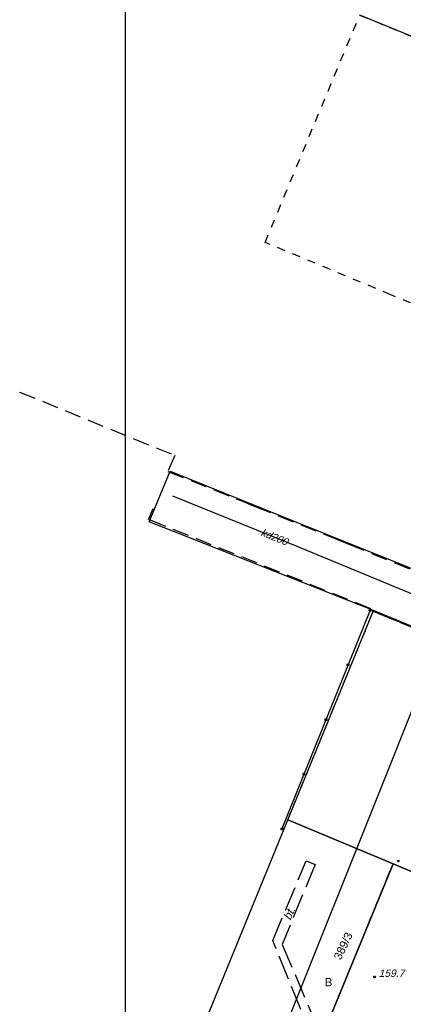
# Model space of a CAD drawing. Header units: inches. Extents: x -32878 to 1350, y -30866 to -1619.
# Tile 4 of 32: x -32824 to -28135, y -19821 to -7800. Entities that reach past the tile are written whole.
import ezdxf

# ---------------------------------------------------------------- set-up
doc = ezdxf.new("R2010")
doc.units = ezdxf.units.IN
doc.header["$MEASUREMENT"] = 0
for name, pattern in [('4001', [0]), ('4002', [2, 1, -1]), ('4003', [3, 2, -1]), ('4004', [4, 3, -1])]:
    doc.linetypes.add(name, pattern=pattern)
doc.layers.add('area', color=6, linetype='Continuous', plot=False)
for name, color, linetype in [('DROGI', 135, 'Continuous'), ('DZIALKI', 7, 'Continuous'), ('ODGIK_1', 7, 'Continuous'), ('OGRODZENIA', 9, 'Continuous'), ('RZEZBA', 8, 'Continuous'), ('RZEŹBA', 8, 'Continuous'), ('SYSTEM', 250, 'Continuous'), ('UZ_KANALIZACJA', 14, 'Continuous'), ('UZYTKI', 7, 'Continuous')]:
    doc.layers.add(name, color=color, linetype=linetype)
doc.styles.get("Standard").update_dxf_attribs({"font": 'arial.ttf'})

# ---------------------------------------------------------------- blocks, each defined once
blk = doc.blocks.new('1001')
at = {"layer": 'SYSTEM', "color": 250, "linetype": 'Continuous'}
blk.add_line((0, 0), (0, 0), dxfattribs=at)
blk = doc.blocks.new('1812')
at = {"layer": 'RZEŹBA', "color": 8, "linetype": 'Continuous'}
blk.add_circle((0, 0), 0.2, dxfattribs=at)
blk = doc.blocks.new('1281')
at = {"layer": 'OGRODZENIA', "color": 184, "linetype": 'Continuous'}
for radius in [0.24, 0.16, 0.08]:
    blk.add_circle((0, 0), radius, dxfattribs=at)
blk = doc.blocks.new('nxsd')
at = {"layer": 'DROGI', "color": 8, "linetype": '4003'}
for p, q in [((-90.27, 82.07), (-71.32, 74.33)), ((-71.32, 74.33), (-72.15, 72.38)), ((-72.15, 72.38), (-63.38, 68.87)), ((-63.38, 68.87), (-63.04, 68.73)), ((-63.04, 68.73), (-61.81, 68.23)), ((-74.51, 66.51), (-73.96, 67.87)), ((-61.81, 68.23), (-61.48, 68.1)), ((-61.48, 68.1), (-51.61, 64.13)), ((-47.36, 55.61), (-74.51, 66.51)), ((-51.61, 64.13), (-51.27, 63.99)), ((-51.27, 63.99), (-50.05, 63.5)), ((-50.05, 63.5), (-41.04, 59.85)), ((-47.44, 55.42), (-47.36, 55.61)), ((-19.59, 44.07), (-47.44, 55.42))]:
    blk.add_line(p, q, dxfattribs=at)
at = {"layer": 'DROGI', "color": 8, "linetype": '4004'}
blk.add_polyline3d([(-52.95, 2.36, 0), (-54.42, 2.98, 159.78), (-59.33, 15.12, 0), (-55.25, 24.82, 0), (-54.16, 24.37, 159.8), (-58.19, 14.62, 159.74), (-52.95, 2.36, 0)], dxfattribs=at)
at = {"layer": 'DZIALKI', "color": 7, "linetype": '4001'}
for p, q in [((-17.96, 115.44), (-48.71, 128.1)), ((-74.43, 66.23), (-71.88, 72.39)), ((-71.88, 72.39), (-56.45, 66.19)), ((-47.03, 55.38), (-74.43, 66.23)), ((-56.45, 66.19), (-41.02, 59.98)), ((-57.5, 29.83), (-47.03, 55.38)), ((-47.03, 55.38), (-19.37, 43.95)), ((-19.37, 43.95), (-47.03, 55.38)), ((-72.48, -6.67), (-57.5, 29.83)), ((-44.64, 24.46), (-57.5, 29.83)), ((-57.5, 29.83), (-44.64, 24.46)), ((-44.64, 24.46), (-52.98, 4.12)), ((-52.98, 4.12), (-44.64, 24.46)), ((-29.69, 18.22), (-44.64, 24.46)), ((-44.64, 24.46), (-29.69, 18.22))]:
    blk.add_line(p, q, dxfattribs=at)
at = {"layer": 'ODGIK_1', "color": 230, "linetype": '4001'}
blk.add_polyline3d([(-60.11, -1.23, 0), (-49.18, 26.03, 0), (-38.87, 51.77, 0)], dxfattribs=at)
at = {"layer": 'OGRODZENIA', "color": 184, "linetype": '4001'}
for p, q in [((-47.44, 55.42), (-58.22, 28.72)), ((-19.59, 44.07), (-47.44, 55.42))]:
    blk.add_line(p, q, dxfattribs=at)
at = {"layer": 'UZ_KANALIZACJA', "color": 14, "linetype": '4001'}
for p, q in [((-71.58, 69.39, 160.3), (-56.18, 63.18, 160.1)), ((-56.18, 63.18, 160.1), (-42.22, 57.38, 159.96))]:
    blk.add_line(p, q, dxfattribs=at)
at = {"layer": 'UZYTKI', "color": 184, "linetype": '4002'}
for points in [[(-29.56, 87.56, 0), (-44.91, 93.95, 0), (-60.27, 100.34, 0), (-48.71, 128.1, 0), (-17.96, 115.44, 0), (5.86, 105.4, 0), (-4.62, 79.88, 0), (-13.97, 57.11, 0), (-26.01, 62.01, 0), (-35.81, 57.89, 0), (-41.02, 59.98, 0), (-29.56, 87.56, 0)], [(-29.69, 18.22, 0), (-40.63, -9.08, 0), (-14.5, -19.88, 0), (-18.35, -28.71, 0), (-44.71, -18.39, 0), (-56.46, -13.43, 0), (-49.25, 2.42, 0), (-52.98, 4.12, 0), (-44.64, 24.46, 0), (-57.5, 29.83, 0), (-47.03, 55.38, 0), (-19.37, 43.95, 0), (-29.69, 18.22, 0)]]:
    blk.add_polyline3d(points, dxfattribs=at)
at = {"layer": 'DZIALKI', "color": 7, "xscale": 0.5, "yscale": 0.5, "zscale": 0.5}
for p in [(-71.88, 72.39), (-71.88, 72.39), (-74.43, 66.23), (-74.43, 66.23), (-56.45, 66.19), (-56.45, 66.19), (-47.03, 55.38), (-47.03, 55.38), (-47.03, 55.38), (-47.03, 55.38), (-57.5, 29.83), (-57.5, 29.83), (-57.5, 29.83), (-57.5, 29.83), (-44.64, 24.46), (-44.64, 24.46), (-44.64, 24.46), (-44.64, 24.46), (-44.64, 24.46), (-44.64, 24.46)]:
    blk.add_blockref('1001', p, dxfattribs=at)
at = {"layer": 'OGRODZENIA', "color": 184, "xscale": 0.5, "yscale": 0.5, "zscale": 0.5}
for p in [(-47.44, 55.42), (-47.44, 55.42), (-50.14, 48.75), (-52.83, 42.07), (-55.53, 35.4), (-58.22, 28.72)]:
    blk.add_blockref('1281', p, dxfattribs=at)
at = {"layer": 'RZEZBA', "color": 8, "xscale": 0.5, "yscale": 0.5, "zscale": 0.5}
for p in [(-43.98, 24.82, 159.82), (-46.9, 10.66, 159.69)]:
    blk.add_blockref('1812', p, dxfattribs=at)
at = {"layer": 'DROGI', "color": 8, "oblique": 15}
blk.add_text('bt.', height=1, rotation=67.0831, dxfattribs=at).set_placement((-57.17, 17.48))
at = {"layer": 'DZIALKI', "color": 7}
blk.add_text('389/3', height=1, rotation=64.4227, dxfattribs=at).set_placement((-51.04, 12.64))
at = {"layer": 'RZEZBA', "color": 8, "oblique": 15}
blk.add_text('159.7', height=0.9, dxfattribs=at).set_placement((-46.4, 10.66, 159.69))
at = {"layer": 'UZ_KANALIZACJA', "color": 14, "oblique": 15}
blk.add_text('kd200', height=0.9, rotation=338.0634, dxfattribs=at).set_placement((-60.89, 64.59))
at = {"layer": 'UZYTKI', "color": 184}
blk.add_text('B', height=1, dxfattribs=at).set_placement((-52.98, 9.52))

msp = doc.modelspace()

# ---------------------------------------------------------------- linework, layer by layer
at = {"layer": 'area', "color": 1}
msp.add_lwpolyline([(-31532.08, -30866.118), (-31532.08, -1618.691), (-10962.681, -1618.691), (-10962.681, -30866.118)], close=True, dxfattribs=at)

# ---------------------------------------------------------------- block references
at = {"layer": 'area', "xscale": 100, "yscale": 100, "zscale": 100}
msp.add_blockref('nxsd', (-23797.089, -20552.918), dxfattribs=at)

doc.saveas('drawing.dxf')
